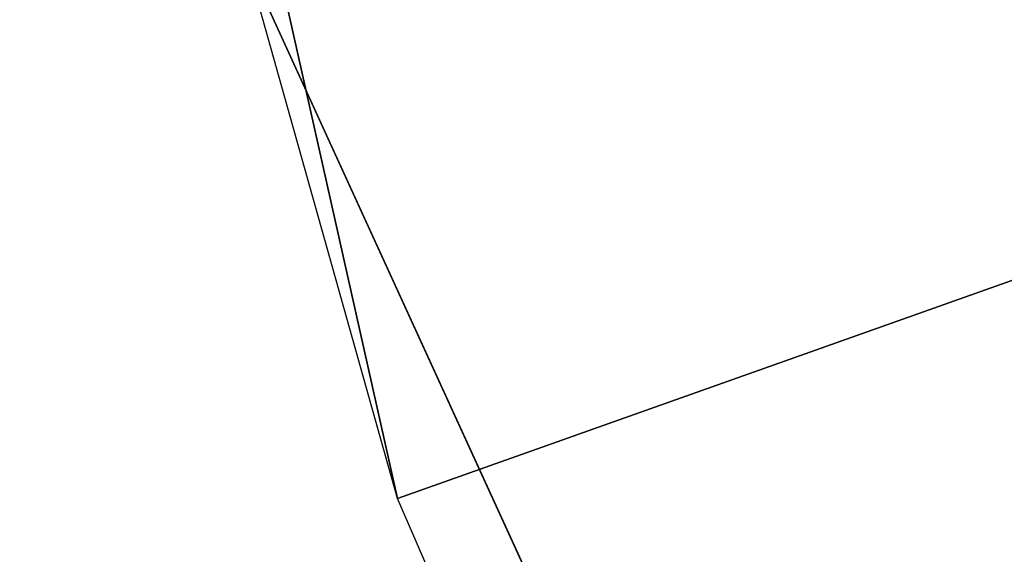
# Model space of a CAD drawing. Header units: millimetres. Extents: x 1 to 201, y 1 to 201.
# Tile 166 of 256: x 35.285 to 35.879, y 77.692 to 78.015. Entities that reach past the tile are written whole.
import ezdxf

# ---------------------------------------------------------------- set-up
doc = ezdxf.new("R2010")
doc.units = ezdxf.units.MM
doc.header["$LTSCALE"] = 25.4
doc.layers.get('0').update_dxf_attribs({"true_color": 0xff5454})

# ---------------------------------------------------------------- blocks, each defined once
blk = doc.blocks.new('MERIDA-LED-9514.STL#1')
at = {"color": 7, "true_color": 0xffffff}
mesh = blk.add_polyface(dxfattribs=at)
corners = [(33.80156, 87.036, -43.5), (35.98399, 77.8933, -43.86602), (33.4432, 86.96153, -43.86602), (36.32888, 78.01588, -43.5)]
mesh.append_faces([[corners[k] for k in face] for face in [(0, 1, 2), (1, 0, 3)]], dxfattribs={"vtx0": -1, "color": 7})
mesh = blk.add_polyface(dxfattribs=at)
corners = [(33.4432, 86.96153, -43.86602), (35.51286, 77.72586, -44), (32.95365, 86.8598, -44), (35.98399, 77.8933, -43.86602)]
mesh.append_faces([[corners[k] for k in face] for face in [(0, 1, 2), (1, 0, 3)]], dxfattribs={"vtx0": -1, "color": 7})
mesh = blk.add_polyface(dxfattribs=at)
corners = [(35.32244, 78.26877, -32), (40.81123, 66.25, -43), (40.81123, 66.25, -32), (35.32244, 78.26877, -43)]
mesh.append_faces([[corners[k] for k in face] for face in [(0, 1, 2), (1, 0, 3)]], dxfattribs={"vtx0": -1, "color": 7})
mesh = blk.add_polyface(dxfattribs=at)
corners = [(35.98399, 77.8933, -43.86602), (39.29197, 69.02547, -44), (35.51286, 77.72586, -44), (39.73592, 69.25551, -43.86602)]
mesh.append_faces([[corners[k] for k in face] for face in [(0, 1, 2), (1, 0, 3)]], dxfattribs={"vtx0": -1, "color": 7})

msp = doc.modelspace()

# ---------------------------------------------------------------- block references
at = {"color": 0}
msp.add_blockref('MERIDA-LED-9514.STL#1', (0, 0), dxfattribs=at)

doc.saveas('drawing.dxf')
